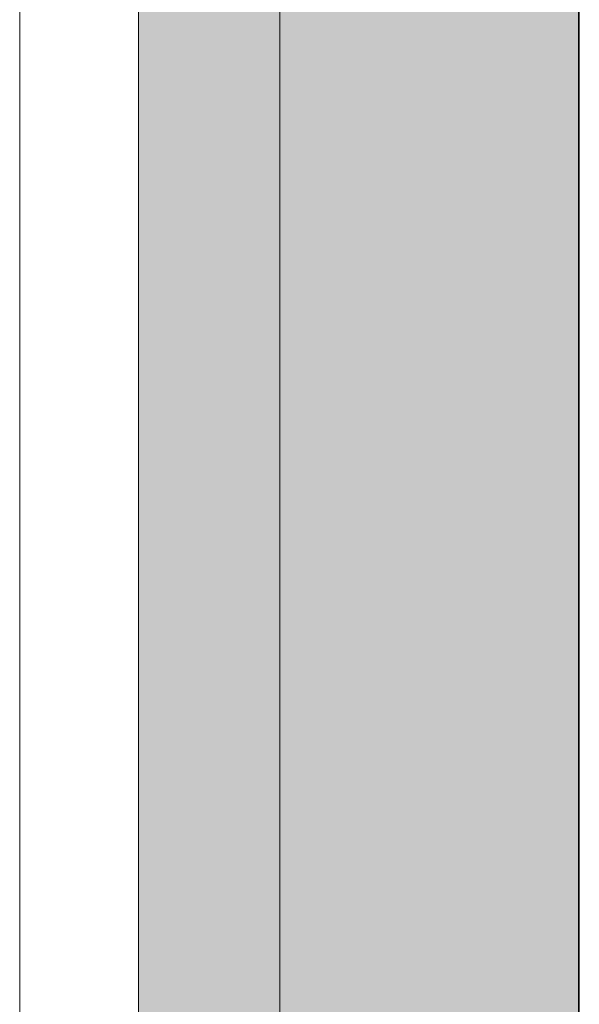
# Model space of a CAD drawing. Header units: millimetres. Extents: x -750 to 72845, y -24282 to 18874.
# Tile 141 of 154: x 71173 to 71364, y 14213 to 14549. Entities that reach past the tile are written whole.
import ezdxf

# ---------------------------------------------------------------- set-up
doc = ezdxf.new("R2010")
doc.units = ezdxf.units.MM
doc.header["$MEASUREMENT"] = 0
doc.layers.add('IRISH HOUSE_HYD AIRPORT_DRAINAGE LAYOUT 1$0$GREY SCALE', color=8, linetype='Continuous')
doc.layers.add('IRISH HOUSE_HYD AIRPORT_DRAINAGE LAYOUT 1$0$GREYSCALE', color=8, linetype='Continuous', lineweight=0)
doc.layers.add('M-MEP-ELPR-EQUIP', color=6, linetype='Continuous', lineweight=20)

# ---------------------------------------------------------------- blocks, each defined once
blk = doc.blocks.new('IRISH HOUSE_HYD AIRPORT_DRAINAGE LAYOUT 1$0$FLOOR PLAN')
at = {"layer": 'IRISH HOUSE_HYD AIRPORT_DRAINAGE LAYOUT 1$0$GREYSCALE', "lineweight": 0, "ltscale": 0.25}
h = blk.add_hatch(color=8, dxfattribs=at)
h.dxf.hatch_style = 1
h.paths.add_polyline_path([(21261.56, 12139.37), (21261.56, 12059.77), (21363.41, 12059.77), (21363.18, 18155.08), (21261.33, 18155.07), (21261.56, 12213.15)])
h = blk.add_hatch(color=8, dxfattribs=at)
h.dxf.hatch_style = 1
h.paths.add_polyline_path([(21363.6, 18078.18), (21213.33, 18078.18), (21213.33, 11251.58), (21363.6, 11251.58)])
at = {"layer": 'IRISH HOUSE_HYD AIRPORT_DRAINAGE LAYOUT 1$0$GREYSCALE', "color": 8, "lineweight": 0, "ltscale": 0.25}
for p, q in [((21363.41, 12059.77), (21363.18, 18155.08)), ((21261.34, 18000.66), (21261.56, 12059.77))]:
    blk.add_line(p, q, dxfattribs=at)
at = {"layer": 'IRISH HOUSE_HYD AIRPORT_DRAINAGE LAYOUT 1$0$GREYSCALE', "color": 8, "lineweight": 0}
for p, q in [((21213.33, 18078.18), (21213.33, 11251.58)), ((21363.6, 11251.58), (21363.6, 18078.18))]:
    blk.add_line(p, q, dxfattribs=at)
at = {"layer": 'IRISH HOUSE_HYD AIRPORT_DRAINAGE LAYOUT 1$0$GREYSCALE', "color": 8, "lineweight": 0, "ltscale": 125}
blk.add_line((21172.83, 13284.48), (21172.83, 15278.36), dxfattribs=at)
blk = doc.blocks.new('IRISH HOUSE_HYD AIRPORT_DRAINAGE LAYOUT 1')
at = {"layer": 'IRISH HOUSE_HYD AIRPORT_DRAINAGE LAYOUT 1$0$GREY SCALE'}
blk.add_blockref('IRISH HOUSE_HYD AIRPORT_DRAINAGE LAYOUT 1$0$FLOOR PLAN', (0, 0), dxfattribs=at)

msp = doc.modelspace()

# ---------------------------------------------------------------- block references
at = {"layer": 'M-MEP-ELPR-EQUIP'}
msp.add_blockref('IRISH HOUSE_HYD AIRPORT_DRAINAGE LAYOUT 1', (50000, 0), dxfattribs=at)

doc.saveas('drawing.dxf')
